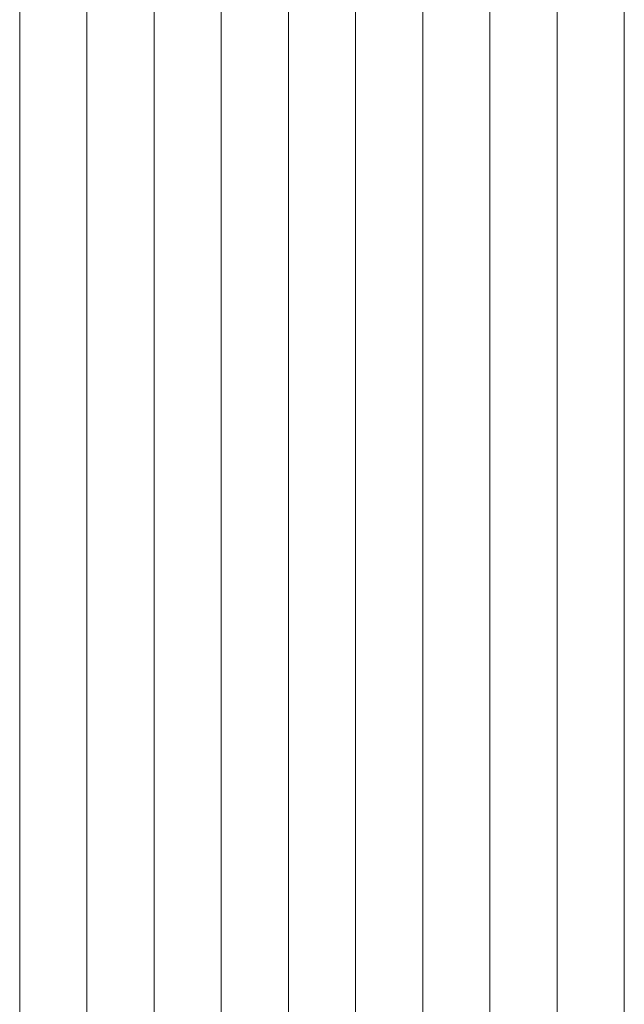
# Model space of a CAD drawing. Header units: millimetres. Extents: x -65 to 293624, y -1905 to 31061.
# Tile 59 of 256: x 39451 to 40351, y 17472 to 18937. Entities that reach past the tile are written whole.
import ezdxf

# ---------------------------------------------------------------- set-up
doc = ezdxf.new("R2010")
doc.units = ezdxf.units.MM
doc.header["$MEASUREMENT"] = 0
doc.layers.add('1263 Katuse alusserv.AR', color=7, linetype='Continuous')

# ---------------------------------------------------------------- blocks, each defined once
blk = doc.blocks.new('*X261', base_point=(-38239, 12361.4))
at = {"layer": '1263 Katuse alusserv.AR', "color": 7, "linetype": 'Continuous', "lineweight": 13}
for p, q in [((39450.6, 18975.8), (39450.6, 18911.9)), ((39450.6, 18975.8), (39450.6, 18911.9)), ((39550.6, 18975.8), (39550.6, 18911.9)), ((39550.6, 18975.8), (39550.6, 18911.9)), ((39650.6, 18975.8), (39650.6, 18911.9)), ((39650.6, 18975.8), (39650.6, 18911.9)), ((39750.6, 18975.8), (39750.6, 18911.9)), ((39750.6, 18975.8), (39750.6, 18911.9)), ((39850.6, 18975.8), (39850.6, 18911.9)), ((39850.6, 18975.8), (39850.6, 18911.9)), ((39950.6, 18975.8), (39950.6, 18911.9)), ((39950.6, 18975.8), (39950.6, 18911.9)), ((40050.6, 18975.8), (40050.6, 18911.9)), ((40050.6, 18975.8), (40050.6, 18911.9)), ((40150.6, 18975.8), (40150.6, 18911.9)), ((40150.6, 18975.8), (40150.6, 18911.9)), ((40250.6, 18975.8), (40250.6, 18911.9)), ((40250.6, 18975.8), (40250.6, 18911.9)), ((40350.6, 18975.8), (40350.6, 18911.9)), ((40350.6, 18975.8), (40350.6, 18911.9)), ((39450.6, 18911.9), (39450.6, 18847.9)), ((39450.6, 18911.9), (39450.6, 18847.9)), ((39550.6, 18911.9), (39550.6, 18847.9)), ((39550.6, 18911.9), (39550.6, 18847.9)), ((39650.6, 18911.9), (39650.6, 18847.9)), ((39650.6, 18911.9), (39650.6, 18847.9)), ((39750.6, 18911.9), (39750.6, 18847.9)), ((39750.6, 18911.9), (39750.6, 18847.9)), ((39850.6, 18911.9), (39850.6, 18847.9)), ((39850.6, 18911.9), (39850.6, 18847.9)), ((39950.6, 18911.9), (39950.6, 18847.9)), ((39950.6, 18911.9), (39950.6, 18847.9)), ((40050.6, 18911.9), (40050.6, 18847.9)), ((40050.6, 18911.9), (40050.6, 18847.9)), ((40150.6, 18911.9), (40150.6, 18847.9)), ((40150.6, 18911.9), (40150.6, 18847.9)), ((40250.6, 18911.9), (40250.6, 18847.9)), ((40250.6, 18911.9), (40250.6, 18847.9)), ((40350.6, 18911.9), (40350.6, 18847.9)), ((40350.6, 18911.9), (40350.6, 18847.9)), ((39450.6, 18847.9), (39450.6, 18784)), ((39450.6, 18847.9), (39450.6, 18784)), ((39550.6, 18847.9), (39550.6, 18784)), ((39550.6, 18847.9), (39550.6, 18784)), ((39650.6, 18847.9), (39650.6, 18784)), ((39650.6, 18847.9), (39650.6, 18784)), ((39750.6, 18847.9), (39750.6, 18784)), ((39750.6, 18847.9), (39750.6, 18784)), ((39850.6, 18847.9), (39850.6, 18784)), ((39850.6, 18847.9), (39850.6, 18784)), ((39950.6, 18847.9), (39950.6, 18784)), ((39950.6, 18847.9), (39950.6, 18784)), ((40050.6, 18847.9), (40050.6, 18784)), ((40050.6, 18847.9), (40050.6, 18784)), ((40150.6, 18847.9), (40150.6, 18784)), ((40150.6, 18847.9), (40150.6, 18784)), ((40250.6, 18847.9), (40250.6, 18784)), ((40250.6, 18847.9), (40250.6, 18784)), ((40350.6, 18847.9), (40350.6, 18784)), ((40350.6, 18847.9), (40350.6, 18784)), ((39450.6, 18784), (39450.6, 18720.1)), ((39450.6, 18784), (39450.6, 18720.1)), ((39550.6, 18784), (39550.6, 18720.1)), ((39550.6, 18784), (39550.6, 18720.1)), ((39650.6, 18784), (39650.6, 18720.1)), ((39650.6, 18784), (39650.6, 18720.1)), ((39750.6, 18784), (39750.6, 18720.1)), ((39750.6, 18784), (39750.6, 18720.1)), ((39850.6, 18784), (39850.6, 18720.1)), ((39850.6, 18784), (39850.6, 18720.1)), ((39950.6, 18784), (39950.6, 18720.1)), ((39950.6, 18784), (39950.6, 18720.1)), ((40050.6, 18784), (40050.6, 18720.1)), ((40050.6, 18784), (40050.6, 18720.1)), ((40150.6, 18784), (40150.6, 18720.1)), ((40150.6, 18784), (40150.6, 18720.1)), ((40250.6, 18784), (40250.6, 18720.1)), ((40250.6, 18784), (40250.6, 18720.1)), ((40350.6, 18784), (40350.6, 18720.1)), ((40350.6, 18784), (40350.6, 18720.1)), ((39450.6, 18720.1), (39450.6, 18656.2)), ((39450.6, 18720.1), (39450.6, 18656.2)), ((39550.6, 18720.1), (39550.6, 18656.2)), ((39550.6, 18720.1), (39550.6, 18656.2)), ((39650.6, 18720.1), (39650.6, 18656.2)), ((39650.6, 18720.1), (39650.6, 18656.2)), ((39750.6, 18720.1), (39750.6, 18656.2)), ((39750.6, 18720.1), (39750.6, 18656.2)), ((39850.6, 18720.1), (39850.6, 18656.2)), ((39850.6, 18720.1), (39850.6, 18656.2)), ((39950.6, 18720.1), (39950.6, 18656.2)), ((39950.6, 18720.1), (39950.6, 18656.2)), ((40050.6, 18720.1), (40050.6, 18656.2)), ((40050.6, 18720.1), (40050.6, 18656.2)), ((40150.6, 18720.1), (40150.6, 18656.2)), ((40150.6, 18720.1), (40150.6, 18656.2)), ((40250.6, 18720.1), (40250.6, 18656.2)), ((40250.6, 18720.1), (40250.6, 18656.2)), ((40350.6, 18720.1), (40350.6, 18656.2)), ((40350.6, 18720.1), (40350.6, 18656.2)), ((39450.6, 18656.2), (39450.6, 18592.3)), ((39450.6, 18656.2), (39450.6, 18592.3)), ((39550.6, 18656.2), (39550.6, 18592.3)), ((39550.6, 18656.2), (39550.6, 18592.3)), ((39650.6, 18656.2), (39650.6, 18592.3)), ((39650.6, 18656.2), (39650.6, 18592.3)), ((39750.6, 18656.2), (39750.6, 18592.3)), ((39750.6, 18656.2), (39750.6, 18592.3)), ((39850.6, 18656.2), (39850.6, 18592.3)), ((39850.6, 18656.2), (39850.6, 18592.3)), ((39950.6, 18656.2), (39950.6, 18592.3)), ((39950.6, 18656.2), (39950.6, 18592.3)), ((40050.6, 18656.2), (40050.6, 18592.3)), ((40050.6, 18656.2), (40050.6, 18592.3)), ((40150.6, 18656.2), (40150.6, 18592.3)), ((40150.6, 18656.2), (40150.6, 18592.3)), ((40250.6, 18656.2), (40250.6, 18592.3)), ((40250.6, 18656.2), (40250.6, 18592.3)), ((40350.6, 18656.2), (40350.6, 18592.3)), ((40350.6, 18656.2), (40350.6, 18592.3)), ((39450.6, 18592.3), (39450.6, 18528.4)), ((39450.6, 18592.3), (39450.6, 18528.4)), ((39550.6, 18592.3), (39550.6, 18528.4)), ((39550.6, 18592.3), (39550.6, 18528.4)), ((39650.6, 18592.3), (39650.6, 18528.4)), ((39650.6, 18592.3), (39650.6, 18528.4)), ((39750.6, 18592.3), (39750.6, 18528.4)), ((39750.6, 18592.3), (39750.6, 18528.4)), ((39850.6, 18592.3), (39850.6, 18528.4)), ((39850.6, 18592.3), (39850.6, 18528.4)), ((39950.6, 18592.3), (39950.6, 18528.4)), ((39950.6, 18592.3), (39950.6, 18528.4)), ((40050.6, 18592.3), (40050.6, 18528.4)), ((40050.6, 18592.3), (40050.6, 18528.4)), ((40150.6, 18592.3), (40150.6, 18528.4)), ((40150.6, 18592.3), (40150.6, 18528.4)), ((40250.6, 18592.3), (40250.6, 18528.4)), ((40250.6, 18592.3), (40250.6, 18528.4)), ((40350.6, 18592.3), (40350.6, 18528.4)), ((40350.6, 18592.3), (40350.6, 18528.4)), ((39450.6, 18528.4), (39450.6, 18464.4)), ((39450.6, 18528.4), (39450.6, 18464.4)), ((39550.6, 18528.4), (39550.6, 18464.4)), ((39550.6, 18528.4), (39550.6, 18464.4)), ((39650.6, 18528.4), (39650.6, 18464.4)), ((39650.6, 18528.4), (39650.6, 18464.4)), ((39750.6, 18528.4), (39750.6, 18464.4)), ((39750.6, 18528.4), (39750.6, 18464.4)), ((39850.6, 18528.4), (39850.6, 18464.4)), ((39850.6, 18528.4), (39850.6, 18464.4)), ((39950.6, 18528.4), (39950.6, 18464.4)), ((39950.6, 18528.4), (39950.6, 18464.4)), ((40050.6, 18528.4), (40050.6, 18464.4)), ((40050.6, 18528.4), (40050.6, 18464.4)), ((40150.6, 18528.4), (40150.6, 18464.4)), ((40150.6, 18528.4), (40150.6, 18464.4)), ((40250.6, 18528.4), (40250.6, 18464.4)), ((40250.6, 18528.4), (40250.6, 18464.4)), ((40350.6, 18528.4), (40350.6, 18464.4)), ((40350.6, 18528.4), (40350.6, 18464.4)), ((39450.6, 18464.4), (39450.6, 18400.5)), ((39450.6, 18464.4), (39450.6, 18400.5)), ((39550.6, 18464.4), (39550.6, 18400.5)), ((39550.6, 18464.4), (39550.6, 18400.5)), ((39650.6, 18464.4), (39650.6, 18400.5)), ((39650.6, 18464.4), (39650.6, 18400.5)), ((39750.6, 18464.4), (39750.6, 18400.5)), ((39750.6, 18464.4), (39750.6, 18400.5)), ((39850.6, 18464.4), (39850.6, 18400.5)), ((39850.6, 18464.4), (39850.6, 18400.5)), ((39950.6, 18464.4), (39950.6, 18400.5)), ((39950.6, 18464.4), (39950.6, 18400.5)), ((40050.6, 18464.4), (40050.6, 18400.5)), ((40050.6, 18464.4), (40050.6, 18400.5)), ((40150.6, 18464.4), (40150.6, 18400.5)), ((40150.6, 18464.4), (40150.6, 18400.5)), ((40250.6, 18464.4), (40250.6, 18400.5)), ((40250.6, 18464.4), (40250.6, 18400.5)), ((40350.6, 18464.4), (40350.6, 18400.5)), ((40350.6, 18464.4), (40350.6, 18400.5)), ((39450.6, 18400.5), (39450.6, 18336.6)), ((39450.6, 18400.5), (39450.6, 18336.6)), ((39550.6, 18400.5), (39550.6, 18336.6)), ((39550.6, 18400.5), (39550.6, 18336.6)), ((39650.6, 18400.5), (39650.6, 18336.6)), ((39650.6, 18400.5), (39650.6, 18336.6)), ((39750.6, 18400.5), (39750.6, 18336.6)), ((39750.6, 18400.5), (39750.6, 18336.6)), ((39850.6, 18400.5), (39850.6, 18336.6)), ((39850.6, 18400.5), (39850.6, 18336.6)), ((39950.6, 18400.5), (39950.6, 18336.6)), ((39950.6, 18400.5), (39950.6, 18336.6)), ((40050.6, 18400.5), (40050.6, 18336.6)), ((40050.6, 18400.5), (40050.6, 18336.6)), ((40150.6, 18400.5), (40150.6, 18336.6)), ((40150.6, 18400.5), (40150.6, 18336.6)), ((40250.6, 18400.5), (40250.6, 18336.6)), ((40250.6, 18400.5), (40250.6, 18336.6)), ((40350.6, 18400.5), (40350.6, 18336.6)), ((40350.6, 18400.5), (40350.6, 18336.6)), ((39450.6, 18336.6), (39450.6, 18272.7)), ((39450.6, 18336.6), (39450.6, 18272.7)), ((39550.6, 18336.6), (39550.6, 18272.7)), ((39550.6, 18336.6), (39550.6, 18272.7)), ((39650.6, 18336.6), (39650.6, 18272.7)), ((39650.6, 18336.6), (39650.6, 18272.7)), ((39750.6, 18336.6), (39750.6, 18272.7)), ((39750.6, 18336.6), (39750.6, 18272.7)), ((39850.6, 18336.6), (39850.6, 18272.7)), ((39850.6, 18336.6), (39850.6, 18272.7)), ((39950.6, 18336.6), (39950.6, 18272.7)), ((39950.6, 18336.6), (39950.6, 18272.7)), ((40050.6, 18336.6), (40050.6, 18272.7)), ((40050.6, 18336.6), (40050.6, 18272.7)), ((40150.6, 18336.6), (40150.6, 18272.7)), ((40150.6, 18336.6), (40150.6, 18272.7)), ((40250.6, 18336.6), (40250.6, 18272.7)), ((40250.6, 18336.6), (40250.6, 18272.7)), ((40350.6, 18336.6), (40350.6, 18272.7)), ((40350.6, 18336.6), (40350.6, 18272.7)), ((39450.6, 18272.7), (39450.6, 18208.8)), ((39450.6, 18272.7), (39450.6, 18208.8)), ((39550.6, 18272.7), (39550.6, 18208.8)), ((39550.6, 18272.7), (39550.6, 18208.8)), ((39650.6, 18272.7), (39650.6, 18208.8)), ((39650.6, 18272.7), (39650.6, 18208.8)), ((39750.6, 18272.7), (39750.6, 18208.8)), ((39750.6, 18272.7), (39750.6, 18208.8)), ((39850.6, 18272.7), (39850.6, 18208.8)), ((39850.6, 18272.7), (39850.6, 18208.8)), ((39950.6, 18272.7), (39950.6, 18208.8)), ((39950.6, 18272.7), (39950.6, 18208.8)), ((40050.6, 18272.7), (40050.6, 18208.8)), ((40050.6, 18272.7), (40050.6, 18208.8)), ((40150.6, 18272.7), (40150.6, 18208.8)), ((40150.6, 18272.7), (40150.6, 18208.8)), ((40250.6, 18272.7), (40250.6, 18208.8)), ((40250.6, 18272.7), (40250.6, 18208.8)), ((40350.6, 18272.7), (40350.6, 18208.8)), ((40350.6, 18272.7), (40350.6, 18208.8)), ((39450.6, 18208.8), (39450.6, 18144.9)), ((39450.6, 18208.8), (39450.6, 18144.9)), ((39550.6, 18208.8), (39550.6, 18144.9)), ((39550.6, 18208.8), (39550.6, 18144.9)), ((39650.6, 18208.8), (39650.6, 18144.9)), ((39650.6, 18208.8), (39650.6, 18144.9)), ((39750.6, 18208.8), (39750.6, 18144.9)), ((39750.6, 18208.8), (39750.6, 18144.9)), ((39850.6, 18208.8), (39850.6, 18144.9)), ((39850.6, 18208.8), (39850.6, 18144.9)), ((39950.6, 18208.8), (39950.6, 18144.9)), ((39950.6, 18208.8), (39950.6, 18144.9)), ((40050.6, 18208.8), (40050.6, 18144.9)), ((40050.6, 18208.8), (40050.6, 18144.9)), ((40150.6, 18208.8), (40150.6, 18144.9)), ((40150.6, 18208.8), (40150.6, 18144.9)), ((40250.6, 18208.8), (40250.6, 18144.9)), ((40250.6, 18208.8), (40250.6, 18144.9)), ((40350.6, 18208.8), (40350.6, 18144.9)), ((40350.6, 18208.8), (40350.6, 18144.9)), ((39450.6, 18144.9), (39450.6, 18080.9)), ((39450.6, 18144.9), (39450.6, 18080.9)), ((39550.6, 18144.9), (39550.6, 18080.9)), ((39550.6, 18144.9), (39550.6, 18080.9)), ((39650.6, 18144.9), (39650.6, 18080.9)), ((39650.6, 18144.9), (39650.6, 18080.9)), ((39750.6, 18144.9), (39750.6, 18080.9)), ((39750.6, 18144.9), (39750.6, 18080.9)), ((39850.6, 18144.9), (39850.6, 18080.9)), ((39850.6, 18144.9), (39850.6, 18080.9)), ((39950.6, 18144.9), (39950.6, 18080.9)), ((39950.6, 18144.9), (39950.6, 18080.9)), ((40050.6, 18144.9), (40050.6, 18080.9)), ((40050.6, 18144.9), (40050.6, 18080.9)), ((40150.6, 18144.9), (40150.6, 18080.9)), ((40150.6, 18144.9), (40150.6, 18080.9)), ((40250.6, 18144.9), (40250.6, 18080.9)), ((40250.6, 18144.9), (40250.6, 18080.9)), ((40350.6, 18144.9), (40350.6, 18080.9)), ((40350.6, 18144.9), (40350.6, 18080.9)), ((39450.6, 18080.9), (39450.6, 18017)), ((39450.6, 18080.9), (39450.6, 18017)), ((39550.6, 18080.9), (39550.6, 18017)), ((39550.6, 18080.9), (39550.6, 18017)), ((39650.6, 18080.9), (39650.6, 18017)), ((39650.6, 18080.9), (39650.6, 18017)), ((39750.6, 18080.9), (39750.6, 18017)), ((39750.6, 18080.9), (39750.6, 18017)), ((39850.6, 18080.9), (39850.6, 18017)), ((39850.6, 18080.9), (39850.6, 18017)), ((39950.6, 18080.9), (39950.6, 18017)), ((39950.6, 18080.9), (39950.6, 18017)), ((40050.6, 18080.9), (40050.6, 18017)), ((40050.6, 18080.9), (40050.6, 18017)), ((40150.6, 18080.9), (40150.6, 18017)), ((40150.6, 18080.9), (40150.6, 18017)), ((40250.6, 18080.9), (40250.6, 18017)), ((40250.6, 18080.9), (40250.6, 18017)), ((40350.6, 18080.9), (40350.6, 18017)), ((40350.6, 18080.9), (40350.6, 18017)), ((39450.6, 18017), (39450.6, 17953.1)), ((39450.6, 18017), (39450.6, 17953.1)), ((39550.6, 18017), (39550.6, 17953.1)), ((39550.6, 18017), (39550.6, 17953.1)), ((39650.6, 18017), (39650.6, 17953.1)), ((39650.6, 18017), (39650.6, 17953.1)), ((39750.6, 18017), (39750.6, 17953.1)), ((39750.6, 18017), (39750.6, 17953.1)), ((39850.6, 18017), (39850.6, 17953.1)), ((39850.6, 18017), (39850.6, 17953.1)), ((39950.6, 18017), (39950.6, 17953.1)), ((39950.6, 18017), (39950.6, 17953.1)), ((40050.6, 18017), (40050.6, 17953.1)), ((40050.6, 18017), (40050.6, 17953.1)), ((40150.6, 18017), (40150.6, 17953.1)), ((40150.6, 18017), (40150.6, 17953.1)), ((40250.6, 18017), (40250.6, 17953.1)), ((40250.6, 18017), (40250.6, 17953.1)), ((40350.6, 18017), (40350.6, 17953.1)), ((40350.6, 18017), (40350.6, 17953.1)), ((39450.6, 17953.1), (39450.6, 17889.2)), ((39450.6, 17953.1), (39450.6, 17889.2)), ((39550.6, 17953.1), (39550.6, 17889.2)), ((39550.6, 17953.1), (39550.6, 17889.2)), ((39650.6, 17953.1), (39650.6, 17889.2)), ((39650.6, 17953.1), (39650.6, 17889.2)), ((39750.6, 17953.1), (39750.6, 17889.2)), ((39750.6, 17953.1), (39750.6, 17889.2)), ((39850.6, 17953.1), (39850.6, 17889.2)), ((39850.6, 17953.1), (39850.6, 17889.2)), ((39950.6, 17953.1), (39950.6, 17889.2)), ((39950.6, 17953.1), (39950.6, 17889.2)), ((40050.6, 17953.1), (40050.6, 17889.2)), ((40050.6, 17953.1), (40050.6, 17889.2)), ((40150.6, 17953.1), (40150.6, 17889.2)), ((40150.6, 17953.1), (40150.6, 17889.2)), ((40250.6, 17953.1), (40250.6, 17889.2)), ((40250.6, 17953.1), (40250.6, 17889.2)), ((40350.6, 17953.1), (40350.6, 17889.2)), ((40350.6, 17953.1), (40350.6, 17889.2)), ((39450.6, 17889.2), (39450.6, 17825.3)), ((39450.6, 17889.2), (39450.6, 17825.3)), ((39550.6, 17889.2), (39550.6, 17825.3)), ((39550.6, 17889.2), (39550.6, 17825.3)), ((39650.6, 17889.2), (39650.6, 17825.3)), ((39650.6, 17889.2), (39650.6, 17825.3)), ((39750.6, 17889.2), (39750.6, 17825.3)), ((39750.6, 17889.2), (39750.6, 17825.3)), ((39850.6, 17889.2), (39850.6, 17825.3)), ((39850.6, 17889.2), (39850.6, 17825.3)), ((39950.6, 17889.2), (39950.6, 17825.3)), ((39950.6, 17889.2), (39950.6, 17825.3)), ((40050.6, 17889.2), (40050.6, 17825.3)), ((40050.6, 17889.2), (40050.6, 17825.3)), ((40150.6, 17889.2), (40150.6, 17825.3)), ((40150.6, 17889.2), (40150.6, 17825.3)), ((40250.6, 17889.2), (40250.6, 17825.3)), ((40250.6, 17889.2), (40250.6, 17825.3)), ((40350.6, 17889.2), (40350.6, 17825.3)), ((40350.6, 17889.2), (40350.6, 17825.3)), ((39450.6, 17825.3), (39450.6, 17761.4)), ((39450.6, 17825.3), (39450.6, 17761.4)), ((39550.6, 17825.3), (39550.6, 17761.4)), ((39550.6, 17825.3), (39550.6, 17761.4)), ((39650.6, 17825.3), (39650.6, 17761.4)), ((39650.6, 17825.3), (39650.6, 17761.4)), ((39750.6, 17825.3), (39750.6, 17761.4)), ((39750.6, 17825.3), (39750.6, 17761.4)), ((39850.6, 17825.3), (39850.6, 17761.4)), ((39850.6, 17825.3), (39850.6, 17761.4)), ((39950.6, 17825.3), (39950.6, 17761.4)), ((39950.6, 17825.3), (39950.6, 17761.4)), ((40050.6, 17825.3), (40050.6, 17761.4)), ((40050.6, 17825.3), (40050.6, 17761.4)), ((40150.6, 17825.3), (40150.6, 17761.4)), ((40150.6, 17825.3), (40150.6, 17761.4)), ((40250.6, 17825.3), (40250.6, 17761.4)), ((40250.6, 17825.3), (40250.6, 17761.4)), ((40350.6, 17825.3), (40350.6, 17761.4)), ((40350.6, 17825.3), (40350.6, 17761.4)), ((39450.6, 17761.4), (39450.6, 17697.4)), ((39450.6, 17761.4), (39450.6, 17697.4)), ((39550.6, 17761.4), (39550.6, 17697.4)), ((39550.6, 17761.4), (39550.6, 17697.4)), ((39650.6, 17761.4), (39650.6, 17697.4)), ((39650.6, 17761.4), (39650.6, 17697.4)), ((39750.6, 17761.4), (39750.6, 17697.4)), ((39750.6, 17761.4), (39750.6, 17697.4)), ((39850.6, 17761.4), (39850.6, 17697.4)), ((39850.6, 17761.4), (39850.6, 17697.4)), ((39950.6, 17761.4), (39950.6, 17697.4)), ((39950.6, 17761.4), (39950.6, 17697.4)), ((40050.6, 17761.4), (40050.6, 17697.4)), ((40050.6, 17761.4), (40050.6, 17697.4)), ((40150.6, 17761.4), (40150.6, 17697.4)), ((40150.6, 17761.4), (40150.6, 17697.4)), ((40250.6, 17761.4), (40250.6, 17697.4)), ((40250.6, 17761.4), (40250.6, 17697.4)), ((40350.6, 17761.4), (40350.6, 17697.4)), ((40350.6, 17761.4), (40350.6, 17697.4)), ((39450.6, 17697.4), (39450.6, 17633.5)), ((39450.6, 17697.4), (39450.6, 17633.5)), ((39550.6, 17697.4), (39550.6, 17633.5)), ((39550.6, 17697.4), (39550.6, 17633.5)), ((39650.6, 17697.4), (39650.6, 17633.5)), ((39650.6, 17697.4), (39650.6, 17633.5)), ((39750.6, 17697.4), (39750.6, 17633.5)), ((39750.6, 17697.4), (39750.6, 17633.5)), ((39850.6, 17697.4), (39850.6, 17633.5)), ((39850.6, 17697.4), (39850.6, 17633.5)), ((39950.6, 17697.4), (39950.6, 17633.5)), ((39950.6, 17697.4), (39950.6, 17633.5)), ((40050.6, 17697.4), (40050.6, 17633.5)), ((40050.6, 17697.4), (40050.6, 17633.5)), ((40150.6, 17697.4), (40150.6, 17633.5)), ((40150.6, 17697.4), (40150.6, 17633.5)), ((40250.6, 17697.4), (40250.6, 17633.5)), ((40250.6, 17697.4), (40250.6, 17633.5)), ((40350.6, 17697.4), (40350.6, 17633.5)), ((40350.6, 17697.4), (40350.6, 17633.5)), ((39450.6, 17633.5), (39450.6, 17569.6)), ((39450.6, 17633.5), (39450.6, 17569.6)), ((39550.6, 17633.5), (39550.6, 17569.6)), ((39550.6, 17633.5), (39550.6, 17569.6)), ((39650.6, 17633.5), (39650.6, 17569.6)), ((39650.6, 17633.5), (39650.6, 17569.6)), ((39750.6, 17633.5), (39750.6, 17569.6)), ((39750.6, 17633.5), (39750.6, 17569.6)), ((39850.6, 17633.5), (39850.6, 17569.6)), ((39850.6, 17633.5), (39850.6, 17569.6)), ((39950.6, 17633.5), (39950.6, 17569.6)), ((39950.6, 17633.5), (39950.6, 17569.6)), ((40050.6, 17633.5), (40050.6, 17569.6)), ((40050.6, 17633.5), (40050.6, 17569.6)), ((40150.6, 17633.5), (40150.6, 17569.6)), ((40150.6, 17633.5), (40150.6, 17569.6)), ((40250.6, 17633.5), (40250.6, 17569.6)), ((40250.6, 17633.5), (40250.6, 17569.6)), ((40350.6, 17633.5), (40350.6, 17569.6)), ((40350.6, 17633.5), (40350.6, 17569.6)), ((39450.6, 17569.6), (39450.6, 17505.7)), ((39450.6, 17569.6), (39450.6, 17505.7)), ((39550.6, 17569.6), (39550.6, 17505.7)), ((39550.6, 17569.6), (39550.6, 17505.7)), ((39650.6, 17569.6), (39650.6, 17505.7)), ((39650.6, 17569.6), (39650.6, 17505.7)), ((39750.6, 17569.6), (39750.6, 17505.7)), ((39750.6, 17569.6), (39750.6, 17505.7)), ((39850.6, 17569.6), (39850.6, 17505.7)), ((39850.6, 17569.6), (39850.6, 17505.7)), ((39950.6, 17569.6), (39950.6, 17505.7)), ((39950.6, 17569.6), (39950.6, 17505.7)), ((40050.6, 17569.6), (40050.6, 17505.7)), ((40050.6, 17569.6), (40050.6, 17505.7)), ((40150.6, 17569.6), (40150.6, 17505.7)), ((40150.6, 17569.6), (40150.6, 17505.7)), ((40250.6, 17569.6), (40250.6, 17505.7)), ((40250.6, 17569.6), (40250.6, 17505.7)), ((40350.6, 17569.6), (40350.6, 17505.7)), ((40350.6, 17569.6), (40350.6, 17505.7)), ((39450.6, 17505.7), (39450.6, 17441.8)), ((39450.6, 17505.7), (39450.6, 17441.8)), ((39550.6, 17505.7), (39550.6, 17441.8)), ((39550.6, 17505.7), (39550.6, 17441.8)), ((39650.6, 17505.7), (39650.6, 17441.8)), ((39650.6, 17505.7), (39650.6, 17441.8)), ((39750.6, 17505.7), (39750.6, 17441.8)), ((39750.6, 17505.7), (39750.6, 17441.8)), ((39850.6, 17505.7), (39850.6, 17441.8)), ((39850.6, 17505.7), (39850.6, 17441.8)), ((39950.6, 17505.7), (39950.6, 17441.8)), ((39950.6, 17505.7), (39950.6, 17441.8)), ((40050.6, 17505.7), (40050.6, 17441.8)), ((40050.6, 17505.7), (40050.6, 17441.8)), ((40150.6, 17505.7), (40150.6, 17441.8)), ((40150.6, 17505.7), (40150.6, 17441.8)), ((40250.6, 17505.7), (40250.6, 17441.8)), ((40250.6, 17505.7), (40250.6, 17441.8)), ((40350.6, 17505.7), (40350.6, 17441.8)), ((40350.6, 17505.7), (40350.6, 17441.8))]:
    blk.add_line(p, q, dxfattribs=at)
blk = doc.blocks.new('*X262', base_point=(-38239, 12361.4))
at = {"layer": '1263 Katuse alusserv.AR', "color": 7, "linetype": 'Continuous', "lineweight": 13}
for p, q in [((39450.6, 18975.8), (39450.6, 18911.9)), ((39450.6, 18975.8), (39450.6, 18911.9)), ((39550.6, 18975.8), (39550.6, 18911.9)), ((39550.6, 18975.8), (39550.6, 18911.9)), ((39650.6, 18975.8), (39650.6, 18911.9)), ((39650.6, 18975.8), (39650.6, 18911.9)), ((39750.6, 18975.8), (39750.6, 18911.9)), ((39750.6, 18975.8), (39750.6, 18911.9)), ((39850.6, 18975.8), (39850.6, 18911.9)), ((39850.6, 18975.8), (39850.6, 18911.9)), ((39950.6, 18975.8), (39950.6, 18911.9)), ((39950.6, 18975.8), (39950.6, 18911.9)), ((40050.6, 18975.8), (40050.6, 18911.9)), ((40050.6, 18975.8), (40050.6, 18911.9)), ((40150.6, 18975.8), (40150.6, 18911.9)), ((40150.6, 18975.8), (40150.6, 18911.9)), ((40250.6, 18975.8), (40250.6, 18911.9)), ((40250.6, 18975.8), (40250.6, 18911.9)), ((40350.6, 18975.8), (40350.6, 18911.9)), ((40350.6, 18975.8), (40350.6, 18911.9)), ((39450.6, 18911.9), (39450.6, 18847.9)), ((39450.6, 18911.9), (39450.6, 18847.9)), ((39550.6, 18911.9), (39550.6, 18847.9)), ((39550.6, 18911.9), (39550.6, 18847.9)), ((39650.6, 18911.9), (39650.6, 18847.9)), ((39650.6, 18911.9), (39650.6, 18847.9)), ((39750.6, 18911.9), (39750.6, 18847.9)), ((39750.6, 18911.9), (39750.6, 18847.9)), ((39850.6, 18911.9), (39850.6, 18847.9)), ((39850.6, 18911.9), (39850.6, 18847.9)), ((39950.6, 18911.9), (39950.6, 18847.9)), ((39950.6, 18911.9), (39950.6, 18847.9)), ((40050.6, 18911.9), (40050.6, 18847.9)), ((40050.6, 18911.9), (40050.6, 18847.9)), ((40150.6, 18911.9), (40150.6, 18847.9)), ((40150.6, 18911.9), (40150.6, 18847.9)), ((40250.6, 18911.9), (40250.6, 18847.9)), ((40250.6, 18911.9), (40250.6, 18847.9)), ((40350.6, 18911.9), (40350.6, 18847.9)), ((40350.6, 18911.9), (40350.6, 18847.9)), ((39450.6, 18847.9), (39450.6, 18784)), ((39450.6, 18847.9), (39450.6, 18784)), ((39550.6, 18847.9), (39550.6, 18784)), ((39550.6, 18847.9), (39550.6, 18784)), ((39650.6, 18847.9), (39650.6, 18784)), ((39650.6, 18847.9), (39650.6, 18784)), ((39750.6, 18847.9), (39750.6, 18784)), ((39750.6, 18847.9), (39750.6, 18784)), ((39850.6, 18847.9), (39850.6, 18784)), ((39850.6, 18847.9), (39850.6, 18784)), ((39950.6, 18847.9), (39950.6, 18784)), ((39950.6, 18847.9), (39950.6, 18784)), ((40050.6, 18847.9), (40050.6, 18784)), ((40050.6, 18847.9), (40050.6, 18784)), ((40150.6, 18847.9), (40150.6, 18784)), ((40150.6, 18847.9), (40150.6, 18784)), ((40250.6, 18847.9), (40250.6, 18784)), ((40250.6, 18847.9), (40250.6, 18784)), ((40350.6, 18847.9), (40350.6, 18784)), ((40350.6, 18847.9), (40350.6, 18784)), ((39450.6, 18784), (39450.6, 18720.1)), ((39450.6, 18784), (39450.6, 18720.1)), ((39550.6, 18784), (39550.6, 18720.1)), ((39550.6, 18784), (39550.6, 18720.1)), ((39650.6, 18784), (39650.6, 18720.1)), ((39650.6, 18784), (39650.6, 18720.1)), ((39750.6, 18784), (39750.6, 18720.1)), ((39750.6, 18784), (39750.6, 18720.1)), ((39850.6, 18784), (39850.6, 18720.1)), ((39850.6, 18784), (39850.6, 18720.1)), ((39950.6, 18784), (39950.6, 18720.1)), ((39950.6, 18784), (39950.6, 18720.1)), ((40050.6, 18784), (40050.6, 18720.1)), ((40050.6, 18784), (40050.6, 18720.1)), ((40150.6, 18784), (40150.6, 18720.1)), ((40150.6, 18784), (40150.6, 18720.1)), ((40250.6, 18784), (40250.6, 18720.1)), ((40250.6, 18784), (40250.6, 18720.1)), ((40350.6, 18784), (40350.6, 18720.1)), ((40350.6, 18784), (40350.6, 18720.1)), ((39450.6, 18720.1), (39450.6, 18656.2)), ((39450.6, 18720.1), (39450.6, 18656.2)), ((39550.6, 18720.1), (39550.6, 18656.2)), ((39550.6, 18720.1), (39550.6, 18656.2)), ((39650.6, 18720.1), (39650.6, 18656.2)), ((39650.6, 18720.1), (39650.6, 18656.2)), ((39750.6, 18720.1), (39750.6, 18656.2)), ((39750.6, 18720.1), (39750.6, 18656.2)), ((39850.6, 18720.1), (39850.6, 18656.2)), ((39850.6, 18720.1), (39850.6, 18656.2)), ((39950.6, 18720.1), (39950.6, 18656.2)), ((39950.6, 18720.1), (39950.6, 18656.2)), ((40050.6, 18720.1), (40050.6, 18656.2)), ((40050.6, 18720.1), (40050.6, 18656.2)), ((40150.6, 18720.1), (40150.6, 18656.2)), ((40150.6, 18720.1), (40150.6, 18656.2)), ((40250.6, 18720.1), (40250.6, 18656.2)), ((40250.6, 18720.1), (40250.6, 18656.2)), ((40350.6, 18720.1), (40350.6, 18656.2)), ((40350.6, 18720.1), (40350.6, 18656.2)), ((39450.6, 18656.2), (39450.6, 18592.3)), ((39450.6, 18656.2), (39450.6, 18592.3)), ((39550.6, 18656.2), (39550.6, 18592.3)), ((39550.6, 18656.2), (39550.6, 18592.3)), ((39650.6, 18656.2), (39650.6, 18592.3)), ((39650.6, 18656.2), (39650.6, 18592.3)), ((39750.6, 18656.2), (39750.6, 18592.3)), ((39750.6, 18656.2), (39750.6, 18592.3)), ((39850.6, 18656.2), (39850.6, 18592.3)), ((39850.6, 18656.2), (39850.6, 18592.3)), ((39950.6, 18656.2), (39950.6, 18592.3)), ((39950.6, 18656.2), (39950.6, 18592.3)), ((40050.6, 18656.2), (40050.6, 18592.3)), ((40050.6, 18656.2), (40050.6, 18592.3)), ((40150.6, 18656.2), (40150.6, 18592.3)), ((40150.6, 18656.2), (40150.6, 18592.3)), ((40250.6, 18656.2), (40250.6, 18592.3)), ((40250.6, 18656.2), (40250.6, 18592.3)), ((40350.6, 18656.2), (40350.6, 18592.3)), ((40350.6, 18656.2), (40350.6, 18592.3)), ((39450.6, 18592.3), (39450.6, 18528.4)), ((39450.6, 18592.3), (39450.6, 18528.4)), ((39550.6, 18592.3), (39550.6, 18528.4)), ((39550.6, 18592.3), (39550.6, 18528.4)), ((39650.6, 18592.3), (39650.6, 18528.4)), ((39650.6, 18592.3), (39650.6, 18528.4)), ((39750.6, 18592.3), (39750.6, 18528.4)), ((39750.6, 18592.3), (39750.6, 18528.4)), ((39850.6, 18592.3), (39850.6, 18528.4)), ((39850.6, 18592.3), (39850.6, 18528.4)), ((39950.6, 18592.3), (39950.6, 18528.4)), ((39950.6, 18592.3), (39950.6, 18528.4)), ((40050.6, 18592.3), (40050.6, 18528.4)), ((40050.6, 18592.3), (40050.6, 18528.4)), ((40150.6, 18592.3), (40150.6, 18528.4)), ((40150.6, 18592.3), (40150.6, 18528.4)), ((40250.6, 18592.3), (40250.6, 18528.4)), ((40250.6, 18592.3), (40250.6, 18528.4)), ((40350.6, 18592.3), (40350.6, 18528.4)), ((40350.6, 18592.3), (40350.6, 18528.4)), ((39450.6, 18528.4), (39450.6, 18464.4)), ((39450.6, 18528.4), (39450.6, 18464.4)), ((39550.6, 18528.4), (39550.6, 18464.4)), ((39550.6, 18528.4), (39550.6, 18464.4)), ((39650.6, 18528.4), (39650.6, 18464.4)), ((39650.6, 18528.4), (39650.6, 18464.4)), ((39750.6, 18528.4), (39750.6, 18464.4)), ((39750.6, 18528.4), (39750.6, 18464.4)), ((39850.6, 18528.4), (39850.6, 18464.4)), ((39850.6, 18528.4), (39850.6, 18464.4)), ((39950.6, 18528.4), (39950.6, 18464.4)), ((39950.6, 18528.4), (39950.6, 18464.4)), ((40050.6, 18528.4), (40050.6, 18464.4)), ((40050.6, 18528.4), (40050.6, 18464.4)), ((40150.6, 18528.4), (40150.6, 18464.4)), ((40150.6, 18528.4), (40150.6, 18464.4)), ((40250.6, 18528.4), (40250.6, 18464.4)), ((40250.6, 18528.4), (40250.6, 18464.4)), ((40350.6, 18528.4), (40350.6, 18464.4)), ((40350.6, 18528.4), (40350.6, 18464.4)), ((39450.6, 18464.4), (39450.6, 18400.5)), ((39450.6, 18464.4), (39450.6, 18400.5)), ((39550.6, 18464.4), (39550.6, 18400.5)), ((39550.6, 18464.4), (39550.6, 18400.5)), ((39650.6, 18464.4), (39650.6, 18400.5)), ((39650.6, 18464.4), (39650.6, 18400.5)), ((39750.6, 18464.4), (39750.6, 18400.5)), ((39750.6, 18464.4), (39750.6, 18400.5)), ((39850.6, 18464.4), (39850.6, 18400.5)), ((39850.6, 18464.4), (39850.6, 18400.5)), ((39950.6, 18464.4), (39950.6, 18400.5)), ((39950.6, 18464.4), (39950.6, 18400.5)), ((40050.6, 18464.4), (40050.6, 18400.5)), ((40050.6, 18464.4), (40050.6, 18400.5)), ((40150.6, 18464.4), (40150.6, 18400.5)), ((40150.6, 18464.4), (40150.6, 18400.5)), ((40250.6, 18464.4), (40250.6, 18400.5)), ((40250.6, 18464.4), (40250.6, 18400.5)), ((40350.6, 18464.4), (40350.6, 18400.5)), ((40350.6, 18464.4), (40350.6, 18400.5)), ((39450.6, 18400.5), (39450.6, 18336.6)), ((39450.6, 18400.5), (39450.6, 18336.6)), ((39550.6, 18400.5), (39550.6, 18336.6)), ((39550.6, 18400.5), (39550.6, 18336.6)), ((39650.6, 18400.5), (39650.6, 18336.6)), ((39650.6, 18400.5), (39650.6, 18336.6)), ((39750.6, 18400.5), (39750.6, 18336.6)), ((39750.6, 18400.5), (39750.6, 18336.6)), ((39850.6, 18400.5), (39850.6, 18336.6)), ((39850.6, 18400.5), (39850.6, 18336.6)), ((39950.6, 18400.5), (39950.6, 18336.6)), ((39950.6, 18400.5), (39950.6, 18336.6)), ((40050.6, 18400.5), (40050.6, 18336.6)), ((40050.6, 18400.5), (40050.6, 18336.6)), ((40150.6, 18400.5), (40150.6, 18336.6)), ((40150.6, 18400.5), (40150.6, 18336.6)), ((40250.6, 18400.5), (40250.6, 18336.6)), ((40250.6, 18400.5), (40250.6, 18336.6)), ((40350.6, 18400.5), (40350.6, 18336.6)), ((40350.6, 18400.5), (40350.6, 18336.6)), ((39450.6, 18336.6), (39450.6, 18272.7)), ((39450.6, 18336.6), (39450.6, 18272.7)), ((39550.6, 18336.6), (39550.6, 18272.7)), ((39550.6, 18336.6), (39550.6, 18272.7)), ((39650.6, 18336.6), (39650.6, 18272.7)), ((39650.6, 18336.6), (39650.6, 18272.7)), ((39750.6, 18336.6), (39750.6, 18272.7)), ((39750.6, 18336.6), (39750.6, 18272.7)), ((39850.6, 18336.6), (39850.6, 18272.7)), ((39850.6, 18336.6), (39850.6, 18272.7)), ((39950.6, 18336.6), (39950.6, 18272.7)), ((39950.6, 18336.6), (39950.6, 18272.7)), ((40050.6, 18336.6), (40050.6, 18272.7)), ((40050.6, 18336.6), (40050.6, 18272.7)), ((40150.6, 18336.6), (40150.6, 18272.7)), ((40150.6, 18336.6), (40150.6, 18272.7)), ((40250.6, 18336.6), (40250.6, 18272.7)), ((40250.6, 18336.6), (40250.6, 18272.7)), ((40350.6, 18336.6), (40350.6, 18272.7)), ((40350.6, 18336.6), (40350.6, 18272.7)), ((39450.6, 18272.7), (39450.6, 18208.8)), ((39450.6, 18272.7), (39450.6, 18208.8)), ((39550.6, 18272.7), (39550.6, 18208.8)), ((39550.6, 18272.7), (39550.6, 18208.8)), ((39650.6, 18272.7), (39650.6, 18208.8)), ((39650.6, 18272.7), (39650.6, 18208.8)), ((39750.6, 18272.7), (39750.6, 18208.8)), ((39750.6, 18272.7), (39750.6, 18208.8)), ((39850.6, 18272.7), (39850.6, 18208.8)), ((39850.6, 18272.7), (39850.6, 18208.8)), ((39950.6, 18272.7), (39950.6, 18208.8)), ((39950.6, 18272.7), (39950.6, 18208.8)), ((40050.6, 18272.7), (40050.6, 18208.8)), ((40050.6, 18272.7), (40050.6, 18208.8)), ((40150.6, 18272.7), (40150.6, 18208.8)), ((40150.6, 18272.7), (40150.6, 18208.8)), ((40250.6, 18272.7), (40250.6, 18208.8)), ((40250.6, 18272.7), (40250.6, 18208.8)), ((40350.6, 18272.7), (40350.6, 18208.8)), ((40350.6, 18272.7), (40350.6, 18208.8)), ((39450.6, 18208.8), (39450.6, 18144.9)), ((39450.6, 18208.8), (39450.6, 18144.9)), ((39550.6, 18208.8), (39550.6, 18144.9)), ((39550.6, 18208.8), (39550.6, 18144.9)), ((39650.6, 18208.8), (39650.6, 18144.9)), ((39650.6, 18208.8), (39650.6, 18144.9)), ((39750.6, 18208.8), (39750.6, 18144.9)), ((39750.6, 18208.8), (39750.6, 18144.9)), ((39850.6, 18208.8), (39850.6, 18144.9)), ((39850.6, 18208.8), (39850.6, 18144.9)), ((39950.6, 18208.8), (39950.6, 18144.9)), ((39950.6, 18208.8), (39950.6, 18144.9)), ((40050.6, 18208.8), (40050.6, 18144.9)), ((40050.6, 18208.8), (40050.6, 18144.9)), ((40150.6, 18208.8), (40150.6, 18144.9)), ((40150.6, 18208.8), (40150.6, 18144.9)), ((40250.6, 18208.8), (40250.6, 18144.9)), ((40250.6, 18208.8), (40250.6, 18144.9)), ((40350.6, 18208.8), (40350.6, 18144.9)), ((40350.6, 18208.8), (40350.6, 18144.9)), ((39450.6, 18144.9), (39450.6, 18080.9)), ((39450.6, 18144.9), (39450.6, 18080.9)), ((39550.6, 18144.9), (39550.6, 18080.9)), ((39550.6, 18144.9), (39550.6, 18080.9)), ((39650.6, 18144.9), (39650.6, 18080.9)), ((39650.6, 18144.9), (39650.6, 18080.9)), ((39750.6, 18144.9), (39750.6, 18080.9)), ((39750.6, 18144.9), (39750.6, 18080.9)), ((39850.6, 18144.9), (39850.6, 18080.9)), ((39850.6, 18144.9), (39850.6, 18080.9)), ((39950.6, 18144.9), (39950.6, 18080.9)), ((39950.6, 18144.9), (39950.6, 18080.9)), ((40050.6, 18144.9), (40050.6, 18080.9)), ((40050.6, 18144.9), (40050.6, 18080.9)), ((40150.6, 18144.9), (40150.6, 18080.9)), ((40150.6, 18144.9), (40150.6, 18080.9)), ((40250.6, 18144.9), (40250.6, 18080.9)), ((40250.6, 18144.9), (40250.6, 18080.9)), ((40350.6, 18144.9), (40350.6, 18080.9)), ((40350.6, 18144.9), (40350.6, 18080.9)), ((39450.6, 18080.9), (39450.6, 18017)), ((39450.6, 18080.9), (39450.6, 18017)), ((39550.6, 18080.9), (39550.6, 18017)), ((39550.6, 18080.9), (39550.6, 18017)), ((39650.6, 18080.9), (39650.6, 18017)), ((39650.6, 18080.9), (39650.6, 18017)), ((39750.6, 18080.9), (39750.6, 18017)), ((39750.6, 18080.9), (39750.6, 18017)), ((39850.6, 18080.9), (39850.6, 18017)), ((39850.6, 18080.9), (39850.6, 18017)), ((39950.6, 18080.9), (39950.6, 18017)), ((39950.6, 18080.9), (39950.6, 18017)), ((40050.6, 18080.9), (40050.6, 18017)), ((40050.6, 18080.9), (40050.6, 18017)), ((40150.6, 18080.9), (40150.6, 18017)), ((40150.6, 18080.9), (40150.6, 18017)), ((40250.6, 18080.9), (40250.6, 18017)), ((40250.6, 18080.9), (40250.6, 18017)), ((40350.6, 18080.9), (40350.6, 18017)), ((40350.6, 18080.9), (40350.6, 18017)), ((39450.6, 18017), (39450.6, 17953.1)), ((39450.6, 18017), (39450.6, 17953.1)), ((39550.6, 18017), (39550.6, 17953.1)), ((39550.6, 18017), (39550.6, 17953.1)), ((39650.6, 18017), (39650.6, 17953.1)), ((39650.6, 18017), (39650.6, 17953.1)), ((39750.6, 18017), (39750.6, 17953.1)), ((39750.6, 18017), (39750.6, 17953.1)), ((39850.6, 18017), (39850.6, 17953.1)), ((39850.6, 18017), (39850.6, 17953.1)), ((39950.6, 18017), (39950.6, 17953.1)), ((39950.6, 18017), (39950.6, 17953.1)), ((40050.6, 18017), (40050.6, 17953.1)), ((40050.6, 18017), (40050.6, 17953.1)), ((40150.6, 18017), (40150.6, 17953.1)), ((40150.6, 18017), (40150.6, 17953.1)), ((40250.6, 18017), (40250.6, 17953.1)), ((40250.6, 18017), (40250.6, 17953.1)), ((40350.6, 18017), (40350.6, 17953.1)), ((40350.6, 18017), (40350.6, 17953.1)), ((39450.6, 17953.1), (39450.6, 17889.2)), ((39450.6, 17953.1), (39450.6, 17889.2)), ((39550.6, 17953.1), (39550.6, 17889.2)), ((39550.6, 17953.1), (39550.6, 17889.2)), ((39650.6, 17953.1), (39650.6, 17889.2)), ((39650.6, 17953.1), (39650.6, 17889.2)), ((39750.6, 17953.1), (39750.6, 17889.2)), ((39750.6, 17953.1), (39750.6, 17889.2)), ((39850.6, 17953.1), (39850.6, 17889.2)), ((39850.6, 17953.1), (39850.6, 17889.2)), ((39950.6, 17953.1), (39950.6, 17889.2)), ((39950.6, 17953.1), (39950.6, 17889.2)), ((40050.6, 17953.1), (40050.6, 17889.2)), ((40050.6, 17953.1), (40050.6, 17889.2)), ((40150.6, 17953.1), (40150.6, 17889.2)), ((40150.6, 17953.1), (40150.6, 17889.2)), ((40250.6, 17953.1), (40250.6, 17889.2)), ((40250.6, 17953.1), (40250.6, 17889.2)), ((40350.6, 17953.1), (40350.6, 17889.2)), ((40350.6, 17953.1), (40350.6, 17889.2)), ((39450.6, 17889.2), (39450.6, 17825.3)), ((39450.6, 17889.2), (39450.6, 17825.3)), ((39550.6, 17889.2), (39550.6, 17825.3)), ((39550.6, 17889.2), (39550.6, 17825.3)), ((39650.6, 17889.2), (39650.6, 17825.3)), ((39650.6, 17889.2), (39650.6, 17825.3)), ((39750.6, 17889.2), (39750.6, 17825.3)), ((39750.6, 17889.2), (39750.6, 17825.3)), ((39850.6, 17889.2), (39850.6, 17825.3)), ((39850.6, 17889.2), (39850.6, 17825.3)), ((39950.6, 17889.2), (39950.6, 17825.3)), ((39950.6, 17889.2), (39950.6, 17825.3)), ((40050.6, 17889.2), (40050.6, 17825.3)), ((40050.6, 17889.2), (40050.6, 17825.3)), ((40150.6, 17889.2), (40150.6, 17825.3)), ((40150.6, 17889.2), (40150.6, 17825.3)), ((40250.6, 17889.2), (40250.6, 17825.3)), ((40250.6, 17889.2), (40250.6, 17825.3)), ((40350.6, 17889.2), (40350.6, 17825.3)), ((40350.6, 17889.2), (40350.6, 17825.3)), ((39450.6, 17825.3), (39450.6, 17761.4)), ((39450.6, 17825.3), (39450.6, 17761.4)), ((39550.6, 17825.3), (39550.6, 17761.4)), ((39550.6, 17825.3), (39550.6, 17761.4)), ((39650.6, 17825.3), (39650.6, 17761.4)), ((39650.6, 17825.3), (39650.6, 17761.4)), ((39750.6, 17825.3), (39750.6, 17761.4)), ((39750.6, 17825.3), (39750.6, 17761.4)), ((39850.6, 17825.3), (39850.6, 17761.4)), ((39850.6, 17825.3), (39850.6, 17761.4)), ((39950.6, 17825.3), (39950.6, 17761.4)), ((39950.6, 17825.3), (39950.6, 17761.4)), ((40050.6, 17825.3), (40050.6, 17761.4)), ((40050.6, 17825.3), (40050.6, 17761.4)), ((40150.6, 17825.3), (40150.6, 17761.4)), ((40150.6, 17825.3), (40150.6, 17761.4)), ((40250.6, 17825.3), (40250.6, 17761.4)), ((40250.6, 17825.3), (40250.6, 17761.4)), ((40350.6, 17825.3), (40350.6, 17761.4)), ((40350.6, 17825.3), (40350.6, 17761.4)), ((39450.6, 17761.4), (39450.6, 17697.4)), ((39450.6, 17761.4), (39450.6, 17697.4)), ((39550.6, 17761.4), (39550.6, 17697.4)), ((39550.6, 17761.4), (39550.6, 17697.4)), ((39650.6, 17761.4), (39650.6, 17697.4)), ((39650.6, 17761.4), (39650.6, 17697.4)), ((39750.6, 17761.4), (39750.6, 17697.4)), ((39750.6, 17761.4), (39750.6, 17697.4)), ((39850.6, 17761.4), (39850.6, 17697.4)), ((39850.6, 17761.4), (39850.6, 17697.4)), ((39950.6, 17761.4), (39950.6, 17697.4)), ((39950.6, 17761.4), (39950.6, 17697.4)), ((40050.6, 17761.4), (40050.6, 17697.4)), ((40050.6, 17761.4), (40050.6, 17697.4)), ((40150.6, 17761.4), (40150.6, 17697.4)), ((40150.6, 17761.4), (40150.6, 17697.4)), ((40250.6, 17761.4), (40250.6, 17697.4)), ((40250.6, 17761.4), (40250.6, 17697.4)), ((40350.6, 17761.4), (40350.6, 17697.4)), ((40350.6, 17761.4), (40350.6, 17697.4)), ((39450.6, 17697.4), (39450.6, 17633.5)), ((39450.6, 17697.4), (39450.6, 17633.5)), ((39550.6, 17697.4), (39550.6, 17633.5)), ((39550.6, 17697.4), (39550.6, 17633.5)), ((39650.6, 17697.4), (39650.6, 17633.5)), ((39650.6, 17697.4), (39650.6, 17633.5)), ((39750.6, 17697.4), (39750.6, 17633.5)), ((39750.6, 17697.4), (39750.6, 17633.5)), ((39850.6, 17697.4), (39850.6, 17633.5)), ((39850.6, 17697.4), (39850.6, 17633.5)), ((39950.6, 17697.4), (39950.6, 17633.5)), ((39950.6, 17697.4), (39950.6, 17633.5)), ((40050.6, 17697.4), (40050.6, 17633.5)), ((40050.6, 17697.4), (40050.6, 17633.5)), ((40150.6, 17697.4), (40150.6, 17633.5)), ((40150.6, 17697.4), (40150.6, 17633.5)), ((40250.6, 17697.4), (40250.6, 17633.5)), ((40250.6, 17697.4), (40250.6, 17633.5)), ((40350.6, 17697.4), (40350.6, 17633.5)), ((40350.6, 17697.4), (40350.6, 17633.5)), ((39450.6, 17633.5), (39450.6, 17569.6)), ((39450.6, 17633.5), (39450.6, 17569.6)), ((39550.6, 17633.5), (39550.6, 17569.6)), ((39550.6, 17633.5), (39550.6, 17569.6)), ((39650.6, 17633.5), (39650.6, 17569.6)), ((39650.6, 17633.5), (39650.6, 17569.6)), ((39750.6, 17633.5), (39750.6, 17569.6)), ((39750.6, 17633.5), (39750.6, 17569.6)), ((39850.6, 17633.5), (39850.6, 17569.6)), ((39850.6, 17633.5), (39850.6, 17569.6)), ((39950.6, 17633.5), (39950.6, 17569.6)), ((39950.6, 17633.5), (39950.6, 17569.6)), ((40050.6, 17633.5), (40050.6, 17569.6)), ((40050.6, 17633.5), (40050.6, 17569.6)), ((40150.6, 17633.5), (40150.6, 17569.6)), ((40150.6, 17633.5), (40150.6, 17569.6)), ((40250.6, 17633.5), (40250.6, 17569.6)), ((40250.6, 17633.5), (40250.6, 17569.6)), ((40350.6, 17633.5), (40350.6, 17569.6)), ((40350.6, 17633.5), (40350.6, 17569.6)), ((39450.6, 17569.6), (39450.6, 17505.7)), ((39450.6, 17569.6), (39450.6, 17505.7)), ((39550.6, 17569.6), (39550.6, 17505.7)), ((39550.6, 17569.6), (39550.6, 17505.7)), ((39650.6, 17569.6), (39650.6, 17505.7)), ((39650.6, 17569.6), (39650.6, 17505.7)), ((39750.6, 17569.6), (39750.6, 17505.7)), ((39750.6, 17569.6), (39750.6, 17505.7)), ((39850.6, 17569.6), (39850.6, 17505.7)), ((39850.6, 17569.6), (39850.6, 17505.7)), ((39950.6, 17569.6), (39950.6, 17505.7)), ((39950.6, 17569.6), (39950.6, 17505.7)), ((40050.6, 17569.6), (40050.6, 17505.7)), ((40050.6, 17569.6), (40050.6, 17505.7)), ((40150.6, 17569.6), (40150.6, 17505.7)), ((40150.6, 17569.6), (40150.6, 17505.7)), ((40250.6, 17569.6), (40250.6, 17505.7)), ((40250.6, 17569.6), (40250.6, 17505.7)), ((40350.6, 17569.6), (40350.6, 17505.7)), ((40350.6, 17569.6), (40350.6, 17505.7)), ((39450.6, 17505.7), (39450.6, 17441.8)), ((39450.6, 17505.7), (39450.6, 17441.8)), ((39550.6, 17505.7), (39550.6, 17441.8)), ((39550.6, 17505.7), (39550.6, 17441.8)), ((39650.6, 17505.7), (39650.6, 17441.8)), ((39650.6, 17505.7), (39650.6, 17441.8)), ((39750.6, 17505.7), (39750.6, 17441.8)), ((39750.6, 17505.7), (39750.6, 17441.8)), ((39850.6, 17505.7), (39850.6, 17441.8)), ((39850.6, 17505.7), (39850.6, 17441.8)), ((39950.6, 17505.7), (39950.6, 17441.8)), ((39950.6, 17505.7), (39950.6, 17441.8)), ((40050.6, 17505.7), (40050.6, 17441.8)), ((40050.6, 17505.7), (40050.6, 17441.8)), ((40150.6, 17505.7), (40150.6, 17441.8)), ((40150.6, 17505.7), (40150.6, 17441.8)), ((40250.6, 17505.7), (40250.6, 17441.8)), ((40250.6, 17505.7), (40250.6, 17441.8)), ((40350.6, 17505.7), (40350.6, 17441.8)), ((40350.6, 17505.7), (40350.6, 17441.8))]:
    blk.add_line(p, q, dxfattribs=at)
blk = doc.blocks.new('Section Element_243_2', base_point=(-38239, 12361.4))
at = {"layer": '1263 Katuse alusserv.AR', "lineweight": 0}
for name in ['*X261', '*X262']:
    blk.add_blockref(name, (-38239, 12361.4), dxfattribs=at)

msp = doc.modelspace()

# ---------------------------------------------------------------- block references
at = {"layer": '1263 Katuse alusserv.AR', "lineweight": 0}
msp.add_blockref('Section Element_243_2', (-38239, 12361.4), dxfattribs=at)

doc.saveas('drawing.dxf')
